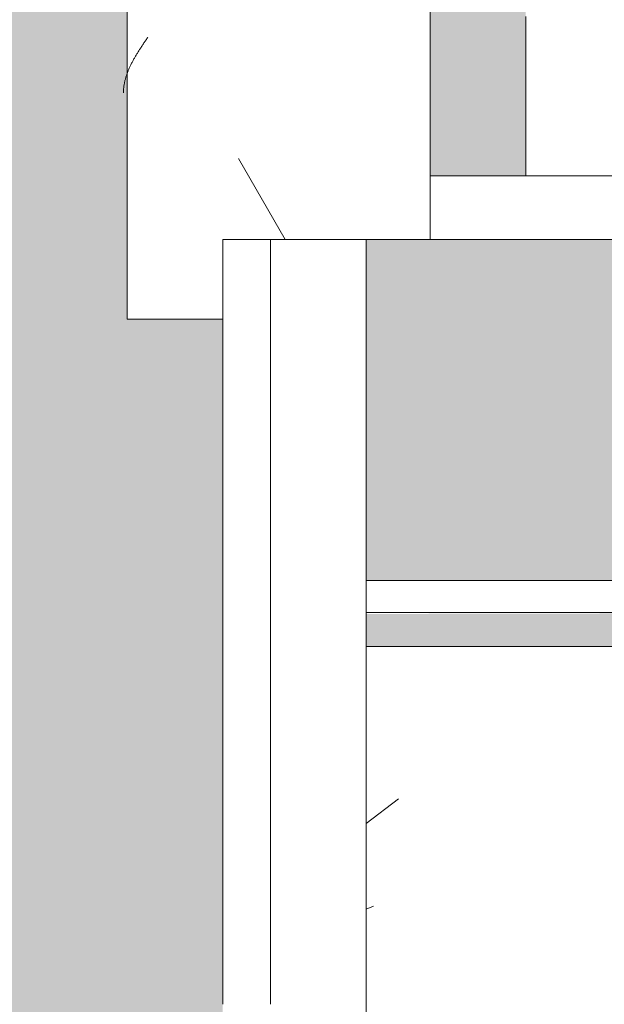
# Model space of a CAD drawing. Header units: millimetres. Extents: x 5980700 to 6194397, y -12939 to 2351883.
# Tile 18 of 124: x 6023785 to 6023968, y -1836 to -1527. Entities that reach past the tile are written whole.
import ezdxf

# ---------------------------------------------------------------- set-up
doc = ezdxf.new("R2010")
doc.units = ezdxf.units.MM
for name, color, linetype, lineweight in [('A-DOOR-FRAM', 31, 'Continuous', 18), ('A-FLOR-PATT', 8, 'Continuous', 18), ('A-GLAZ', 151, 'Continuous', 9), ('A-GLAZ-SILL', 1, 'Continuous', 9), ('A-WALL', 113, 'Continuous', 18), ('A-WALL-PATT', 111, 'Continuous', 25), ('S-COLS', 52, 'Continuous', 9)]:
    doc.layers.add(name, color=color, linetype=linetype, lineweight=lineweight)

# ---------------------------------------------------------------- blocks, each defined once
blk = doc.blocks.new('FX-HRT-JANELA_CORRER-4FLS - 270x190cm-4FLS-ALU-3_0cmFolha 5-V61-PLANTA DE CAIMENTO DE PISOS - TÉRREO')
at = {"layer": 'A-GLAZ', "lineweight": 5}
h = blk.add_hatch(color=251, dxfattribs=at)
h.paths.add_polyline_path([(-1329.999999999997, -17.49999999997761), (-639.9999999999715, -17.49999999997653), (-640.0000000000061, -47.49999999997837), (640.0000000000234, -47.49999999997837), (640.0000000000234, -17.49999999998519), (1329.999999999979, -17.49999999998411), (1329.999999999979, 12.50000000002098), (-1329.999999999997, 12.50000000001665), (-1329.999999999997, -5.501040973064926)])
h.paths.add_polyline_path([(-1329.999999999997, -76.35185185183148), (-1329.999999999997, -77.49999999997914), (-690.000000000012, -77.49999999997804), (-689.9999999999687, -47.49999999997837), (-1329.999999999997, -47.49999999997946), (-1329.999999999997, -57.49999999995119)])
h.paths.add_polyline_path([(689.9999999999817, -77.49999999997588), (1329.999999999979, -77.49999999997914), (1329.999999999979, -47.49999999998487), (690.000000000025, -47.49999999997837), (689.9999999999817, -64.99999999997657)])
at = {"layer": 'A-DOOR-FRAM', "color": 250, "lineweight": 5}
blk.add_line((-1279.99999999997, -17.49999999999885), (-1329.99999999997, -17.49999999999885), dxfattribs=at)
at = {"layer": 'A-GLAZ', "color": 130}
for p, q in [((-1330.000000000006, 12.49999999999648), (-1350.000000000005, 12.49999999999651)), ((-1350.000000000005, 12.49999999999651), (-1350.000000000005, -77.49999999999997)), ((-1330.000000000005, -77.5), (-1330.000000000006, 12.49999999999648))]:
    blk.add_line(p, q, dxfattribs=at)
at = {"layer": 'A-GLAZ', "color": 90, "lineweight": 5}
blk.add_line((1329.999999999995, 12.49999999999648), (-1330.000000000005, 12.49999999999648), dxfattribs=at)
blk = doc.blocks.new('FP_63-PLANTA DE CAIMENTO DE PISOS - TÉRREO')
at = {"layer": 'A-GLAZ-SILL', "lineweight": 5}
for p, q in [((-1303.985438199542, 108.6626156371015), (-1303.758422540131, 108.6579489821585)), ((-1303.758422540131, 108.6579489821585), (-1303.531406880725, 108.6501733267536)), ((-1303.531406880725, 108.6501733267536), (-1303.304391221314, 108.6392918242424)), ((-1303.304391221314, 108.6392918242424), (-1303.077375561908, 108.6253088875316)), ((-1303.077375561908, 108.6253088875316), (-1302.850359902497, 108.6082301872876)), ((-1302.850359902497, 108.6082301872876), (-1302.623344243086, 108.5880626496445)), ((-1302.623344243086, 108.5880626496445), (-1302.396328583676, 108.564814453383)), ((-1302.396328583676, 108.564814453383), (-1302.169312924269, 108.5384950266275)), ((-1302.169312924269, 108.5384950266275), (-1301.942297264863, 108.5091150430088)), ((-1301.942297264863, 108.5091150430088), (-1301.715281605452, 108.4766864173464)), ((-1301.715281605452, 108.4766864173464), (-1301.488265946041, 108.4412223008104)), ((-1301.488265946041, 108.4412223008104), (-1301.261250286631, 108.4027370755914)), ((-1301.261250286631, 108.4027370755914), (-1301.03423462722, 108.3612463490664)), ((-1301.03423462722, 108.3612463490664), (-1300.807218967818, 108.316766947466)), ((-1300.807218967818, 108.316766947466), (-1300.580203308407, 108.2693169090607)), ((-1300.580203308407, 108.2693169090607), (-1300.353187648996, 108.2189154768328)), ((-1300.353187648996, 108.2189154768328), (-1300.126171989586, 108.165583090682)), ((-1300.126171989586, 108.165583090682), (-1299.899156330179, 108.1093413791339)), ((-1299.899156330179, 108.1093413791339), (-1299.672140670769, 108.0502131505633)), ((-1299.672140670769, 108.0502131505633), (-1299.445125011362, 107.9882223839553)), ((-1299.445125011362, 107.9882223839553), (-1299.218109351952, 107.9233942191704)), ((-1299.218109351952, 107.9233942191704), (-1298.991093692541, 107.8557549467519)), ((-1298.991093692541, 107.8557549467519), (-1298.764078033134, 107.7853319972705)), ((-1298.764078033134, 107.7853319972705), (-1298.537062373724, 107.7121539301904)), ((-1298.537062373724, 107.7121539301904), (-1298.310046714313, 107.6362504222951)), ((-1298.310046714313, 107.6362504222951), (-1298.083031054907, 107.5576522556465)), ((-1298.083031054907, 107.5576522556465), (-1297.856015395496, 107.4763913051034)), ((-1297.856015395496, 107.4763913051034), (-1297.62899973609, 107.3925005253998)), ((-1297.62899973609, 107.3925005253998), (-1297.401984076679, 107.3060139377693)), ((-1297.401984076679, 107.3060139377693), (-1297.174968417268, 107.2169666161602)), ((-1297.174968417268, 107.2169666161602), (-1296.947952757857, 107.1253946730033)), ((-1296.947952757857, 107.1253946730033), (-1296.720937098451, 107.0313352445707)), ((-1296.720937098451, 107.0313352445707), (-1296.493921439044, 106.9348264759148)), ((-1296.493921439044, 106.9348264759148), (-1296.266905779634, 106.8359075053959)), ((-1296.266905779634, 106.8359075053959), (-1296.039890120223, 106.7346184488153)), ((-1296.039890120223, 106.7346184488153), (-1295.812874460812, 106.6310003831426)), ((-1295.812874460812, 106.6310003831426), (-1295.585858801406, 106.5250953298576)), ((-1295.585858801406, 106.5250953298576), (-1295.358843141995, 106.4169462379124)), ((-1295.358843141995, 106.4169462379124), (-1295.131827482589, 106.3065969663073)), ((-1295.131827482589, 106.3065969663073), (-1294.904811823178, 106.194092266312)), ((-1294.904811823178, 106.194092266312), (-1294.677796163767, 106.0794777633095)), ((-1294.677796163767, 106.0794777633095), (-1294.450780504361, 105.9627999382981)), ((-1294.450780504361, 105.9627999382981), (-1294.22376484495, 105.844106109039)), ((-1294.22376484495, 105.844106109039), (-1293.99674918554, 105.7234444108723)), ((-1293.99674918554, 105.7234444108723), (-1293.769733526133, 105.6008637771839)), ((-1293.769733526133, 105.6008637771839), (-1293.542717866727, 105.4764139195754)), ((-1293.542717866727, 105.4764139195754), (-1293.315702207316, 105.350145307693)), ((-1293.315702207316, 105.350145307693), (-1293.088686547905, 105.2221091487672)), ((-1293.088686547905, 105.2221091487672), (-1292.861670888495, 105.0923573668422)), ((-1292.861670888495, 105.0923573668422), (-1292.634655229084, 104.9609425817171)), ((-1292.634655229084, 104.9609425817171), (-1292.407639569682, 104.8279180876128)), ((-1292.407639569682, 104.8279180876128), (-1292.180623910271, 104.6933378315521)), ((-1292.180623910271, 104.6933378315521), (-1291.95360825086, 104.5572563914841)), ((-1291.95360825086, 104.5572563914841), (-1291.72659259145, 104.4197289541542)), ((-1291.72659259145, 104.4197289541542), (-1291.499576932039, 104.2808112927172)), ((-1291.499576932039, 104.2808112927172), (-1291.272561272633, 104.1405597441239)), ((-1291.272561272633, 104.1405597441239), (-1291.045545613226, 103.9990311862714)), ((-1291.045545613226, 103.9990311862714), (-1290.818529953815, 103.85628301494)), ((-1290.818529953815, 103.85628301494), (-1290.591514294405, 103.7123731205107)), ((-1290.591514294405, 103.7123731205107), (-1290.364498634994, 103.5673598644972)), ((-1290.364498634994, 103.5673598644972), (-1290.137482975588, 103.4213020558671)), ((-1290.137482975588, 103.4213020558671), (-1289.910467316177, 103.2742589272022)), ((-1289.910467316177, 103.2742589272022), (-1289.683451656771, 103.1262901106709)), ((-1289.683451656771, 103.1262901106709), (-1289.45643599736, 102.9774556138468)), ((-1289.45643599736, 102.9774556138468), (-1289.229420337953, 102.8278157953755)), ((-1289.229420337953, 102.8278157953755), (-1289.002404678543, 102.6774313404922)), ((-1289.002404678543, 102.6774313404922), (-1288.775389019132, 102.5263632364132)), ((-1288.775389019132, 102.5263632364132), (-1288.548373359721, 102.3746727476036)), ((-1288.548373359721, 102.3746727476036), (-1288.321357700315, 102.2224213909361)), ((-1288.321357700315, 102.2224213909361), (-1288.094342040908, 102.0696709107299)), ((-1288.094342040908, 102.0696709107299), (-1287.867326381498, 101.9164832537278)), ((-1287.867326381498, 101.9164832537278), (-1287.640310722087, 101.7629205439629)), ((-1287.640310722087, 101.7629205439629), (-1287.413295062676, 101.6090450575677)), ((-1287.413295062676, 101.6090450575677), (-1287.186279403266, 101.4549191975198)), ((-1287.186279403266, 101.4549191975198), (-1286.959263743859, 101.3006054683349)), ((-1286.959263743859, 101.3006054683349), (-1286.732248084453, 101.1461664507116)), ((-1286.732248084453, 101.1461664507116), (-1286.505232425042, 100.9916647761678))]:
    blk.add_line(p, q, dxfattribs=at)
at = {"layer": 'A-GLAZ-SILL', "color": 90, "lineweight": 5}
blk.add_line((1374.999999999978, 107.4999999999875), (-1375.000000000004, 107.4999999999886), dxfattribs=at)
blk = doc.blocks.new('CC_PEITORIL - PEITORIL-V62-PLANTA DE CAIMENTO DE PISOS - TÉRREO')
at = {"layer": 'A-GLAZ-SILL', "lineweight": 5}
h = blk.add_hatch(dxfattribs=at)
h.set_pattern_fill('FP_84', color=256, style=0, pattern_type=2)
h.set_pattern_definition([(270, (245.842, -16549.116), (101.6, -406.4), [33.528, -271.272, 33.528, -271.272, -1625.6]), (270, (245.842, -16549.116), (101.6, -406.4), [-609.6, 33.528, -576.072, 33.528, -271.272, -711.2]), (270, (245.842, -16549.116), (101.6, -406.4), [-1524, 33.528, -169.672, 33.528, -474.472]), (29.99999999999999, (296.642, -16701.516), (301.1527240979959, 291.1881810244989), [33.528, -271.272, 33.528, -271.272, -1625.6]), (29.99999999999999, (296.642, -16701.516), (301.1527240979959, 291.1881810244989), [-609.6, 33.528, -576.072, 33.528, -271.272, -711.2]), (29.99999999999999, (296.642, -16701.516), (301.1527240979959, 291.1881810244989), [-1524, 33.528, -169.672, 33.528, -474.472]), (150, (499.842, -16752.316), (-402.7527240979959, 115.211818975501), [33.528, -271.272, 33.528, -271.272, -1625.6]), (150, (499.842, -16752.316), (-402.7527240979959, 115.211818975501), [-609.6, 33.528, -576.072, 33.528, -271.272, -711.2]), (150, (499.842, -16752.316), (-402.7527240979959, 115.211818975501), [-1524, 33.528, -169.672, 33.528, -474.472])])
h.paths.add_polyline_path([(-1375.000000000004, 77.50000000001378), (-1350.000000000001, 77.50000000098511), (-1350.000000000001, 12.50000000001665), (1349.999999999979, 12.50000000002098), (1349.999999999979, 77.50000000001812), (1374.999999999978, 77.50000000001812), (1374.999999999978, 100.9916647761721), (-1375.000000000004, 100.9916647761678)])
h = blk.add_hatch(dxfattribs=at)
h.set_pattern_fill('FP_85', color=256, style=0, pattern_type=2)
h.set_pattern_definition([(126.87, (1833.342, -17184.116), (3175.008507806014, -4762.494328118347), [793.75, -7143.75]), (116.565, (1357.092, -18136.616), (-1587.499067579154, 1587.501456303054), [1774.879, -1774.879]), (108.435, (563.342, -18136.616), (-1587.502903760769, 3174.997452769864), [1004.024, -4016.092])])
h.paths.add_polyline_path([(-1375.000000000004, 77.50000000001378), (-1350.000000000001, 77.50000000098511), (-1350.000000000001, 12.50000000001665), (1349.999999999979, 12.50000000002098), (1349.999999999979, 77.50000000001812), (1374.999999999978, 77.50000000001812), (1374.999999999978, 100.9916647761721), (-1375.000000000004, 100.9916647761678)])
at = {"layer": 'A-GLAZ-SILL', "color": 90, "lineweight": 5}
for q in [(-1375.000000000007, 107.4999999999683), (-1375.000000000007, 77.5000000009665)]:
    blk.add_line((-1375.000000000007, 100.9916647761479), q, dxfattribs=at)
at = {"layer": 'A-GLAZ', "color": 90, "lineweight": 5}
blk.add_blockref('FP_63-PLANTA DE CAIMENTO DE PISOS - TÉRREO', (0, 0), dxfattribs=at)
blk = doc.blocks.new('_ARQPWR_Pilar perfil I - _TP01-V75-PLANTA DE CAIMENTO DE PISOS - TÉRREO')
at = {"layer": 'S-COLS', "lineweight": 5}
h = blk.add_hatch(color=256, dxfattribs=at)
h.paths.add_polyline_path([(-16.05000000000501, -112.2999999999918), (-16.04583271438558, -112.299467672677), (-5.346365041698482, -112.2999999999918)])
h.paths.add_polyline_path([(5.349999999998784, -122.9999999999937), (127.9999999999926, -122.9999999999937), (127.9999999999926, -112.2999999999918), (16.04999999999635, -112.2999999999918), (8.483957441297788, -109.1660425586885), (5.349999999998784, -101.5999999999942), (5.349999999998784, 101.6000000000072), (8.483957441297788, 109.1660425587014), (16.05000000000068, 112.3000000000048), (127.9999999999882, 112.3000000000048), (127.9999999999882, 123.0000000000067), (-128.0000000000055, 122.5007888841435), (-127.9963650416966, 112.3000000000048), (-16.04379473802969, 112.2974296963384), (-8.480322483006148, 109.1572669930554), (-5.350000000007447, 101.6000000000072), (-5.352570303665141, -101.6062052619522), (-8.483957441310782, -109.1660425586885), (-16.05000000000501, -112.2999999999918), (-128.0000000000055, -112.3075216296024), (-127.9661199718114, -122.9999999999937), (-5.346365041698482, -122.9999999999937)])
at = {"layer": 'S-COLS', "color": 90, "lineweight": 5}
for p, q in [((127.9999999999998, 123.0000000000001), (-128.0000000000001, 123.0000000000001)), ((-128.0000000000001, 123.0000000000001), (-128.0000000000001, 112.3000000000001)), ((127.9999999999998, 112.3000000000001), (127.9999999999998, 123.0000000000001)), ((-128.0000000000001, 112.3000000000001), (-16.05000000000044, 112.3000000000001)), ((16.04999999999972, 112.3000000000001), (127.9999999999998, 112.3000000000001)), ((-5.350000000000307, 101.6000000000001), (-5.350000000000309, -101.5999999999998)), ((5.349999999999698, -101.6), (5.349999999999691, 101.6)), ((-16.05000000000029, -112.3), (-128.0000000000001, -112.3)), ((-128.0000000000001, -112.3), (-128.0000000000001, -123)), ((127.9999999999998, -112.3), (16.04999999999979, -112.3)), ((127.9999999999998, -123), (127.9999999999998, -112.3)), ((-128.0000000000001, -123), (127.9999999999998, -123))]:
    blk.add_line(p, q, dxfattribs=at)
for centre, radius, start, end in [((-16.05000000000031, 101.6000000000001), 10.70000000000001, 3.307776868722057e-13, 90.00000000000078), ((16.04999999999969, 101.6000000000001), 10.69999999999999, 90.00000000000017, 180.0000000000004), ((-16.05000000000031, -101.6), 10.7, 270, 7.887775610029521e-13), ((16.04999999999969, -101.6), 10.70000000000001, 180.0000000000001, 270.0000000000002)]:
    blk.add_arc(centre, radius, start, end, dxfattribs=at)
blk = doc.blocks.new('FX-PNC-PILAR-TP2 - FX-PNC-PILAR-TP01-4296264-PLANTA DE CAIMENTO DE PISOS - TÉRREO')
at = {"layer": 'A-WALL-PATT', "lineweight": 5}
h = blk.add_hatch(dxfattribs=at)
h.set_pattern_fill('FP_108', color=135, style=0, pattern_type=2)
h.set_pattern_definition([(49.99999999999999, (2e-05, -3e-05), (364.3679291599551, -31.87829433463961), [38.1, -419.1]), (355, (2e-05, -3e-05), (-70.48585119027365, 382.1133031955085), [30.48, -335.28]), (100.451, (30.364, -2.657), (293.8850033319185, 350.2333756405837), [32.38, -356.18]), (46.184, (2e-05, 101.6), (542.1584806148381, -84.08582678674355), [57.15, -628.65]), (96.636, (45.18, 94.59299999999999), (474.8048986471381, 494.8554198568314), [48.57, -534.27]), (351.184, (2e-05, 101.6), (474.8101998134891, 494.8500824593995), [45.72, -502.92]), (21, (50.8, 76.2), (303.2284677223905, -204.530461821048), [38.1, -419.1]), (326, (50.8, 76.2), (123.6038908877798, 368.3760440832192), [30.48, -335.28]), (71.45100000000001, (76.069, 59.15600000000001), (426.8341253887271, 163.8427355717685), [32.38, -356.18]), (37.50000000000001, (2e-05, -3e-05), (6.176645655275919, 169.1101515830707), [16.764, -314.452, 16.764, -323.596, -336.55]), (37.50000000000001, (2e-05, -3e-05), (6.176645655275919, 169.1101515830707), [-671.576, 16.764, -319.786]), (7.499999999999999, (2e-05, -3e-05), (133.63887623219, 200.3614940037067), [16.764, -177.292, 16.764, -306.832, -128.27]), (7.499999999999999, (2e-05, -3e-05), (133.63887623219, 200.3614940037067), [-517.6519999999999, 16.764, -111.506]), (327.5, (-113.284, -3e-05), (271.1818188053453, -11.45836264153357), [16.764, -110.236, 16.764, -379.476, -525.78]), (327.5, (-113.284, -3e-05), (271.1818188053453, -11.45836264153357), [-523.24, 16.764, -509.016]), (317.5, (-164.084, -3e-05), (296.2585102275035, 50.85284694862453), [16.764, -148.336, 16.764, -246.38, -373.38]), (317.5, (-164.084, -3e-05), (296.2585102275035, 50.85284694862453), [-428.244, 16.764, -356.616])])
h.paths.add_polyline_path([(-16458.96301173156, -1968.841821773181), (-16315.61664668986, -1968.841821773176), (-16315.61664668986, -1702.841821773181), (-16581.61301173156, -1702.852016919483), (-16581.61301173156, -1712.841821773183), (-16325.61664668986, -1712.841821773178), (-16325.61664668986, -1723.54182177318), (-16437.5666466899, -1723.541821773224), (-16445.13268924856, -1726.675779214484), (-16448.26664668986, -1734.241821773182), (-16448.26664668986, -1937.441821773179), (-16445.13268924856, -1945.007864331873), (-16437.56664668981, -1948.141821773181), (-16325.61664668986, -1948.141821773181), (-16325.61664668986, -1958.841821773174), (-16581.61301173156, -1958.853541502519), (-16581.61301173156, -1968.841821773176), (-16460.28390427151, -1968.841821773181)])
h.paths.add_polyline_path([(-16491.61587018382, -1948.141821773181), (-16469.66044142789, -1948.139251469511), (-16462.10060413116, -1945.007864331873), (-16458.96664668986, -1937.441821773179), (-16459.61571052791, -1732.674843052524), (-16462.10060413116, -1726.675779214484), (-16471.61587018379, -1723.54182177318), (-16581.61301173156, -1723.54182177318), (-16581.61301173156, -1948.141821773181), (-16543.6148292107, -1948.141821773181)])
at = {"layer": 'A-WALL', "color": 130, "lineweight": 9}
for p, q in [((-16447.29821606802, -1702.84182177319), (-16581.61301173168, -1702.84182177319)), ((-16581.61301173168, -1702.84182177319), (-16581.61301173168, -1712.84182177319)), ((-16581.61301173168, -1723.541821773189), (-16581.61301173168, -1948.141821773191))]:
    blk.add_line(p, q, dxfattribs=at)
blk = doc.blocks.new('BE-PMSa-MOD-ARQ-CONEXAODOFUTURO-EX-000-R_rvt-1-PLANTA DE CAIMENTO DE PISOS - TÉRREO')
at = {"layer": 'A-FLOR-PATT', "lineweight": 5}
h = blk.add_hatch(dxfattribs=at)
h.set_pattern_fill('FP_2', color=135, style=0, pattern_type=2)
h.set_pattern_definition([(0, (0, 0), (812.8, 203.2), [33.528, -576.072, 33.528, -576.072, -3251.2]), (0, (0, 0), (812.8, 203.2), [-1219.2, 33.528, -1185.672, 33.528, -576.072, -1422.4]), (0, (0, 0), (812.8, 203.2), [-3048, 33.528, -372.872, 33.528, -982.472]), (120, (304.8, 101.6), (-582.3763620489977, 602.3054481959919), [33.52799999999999, -576.0719999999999, 33.52799999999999, -576.0719999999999, -3251.199999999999]), (120, (304.8, 101.6), (-582.3763620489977, 602.3054481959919), [-1219.2, 33.52799999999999, -1185.672, 33.52799999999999, -576.0719999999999, -1422.4]), (120, (304.8, 101.6), (-582.3763620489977, 602.3054481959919), [-3048, 33.52799999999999, -372.8719999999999, 33.52799999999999, -982.4719999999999]), (240, (406.4, 508), (-230.4236379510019, -805.5054481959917), [33.528, -576.072, 33.528, -576.072, -3251.2]), (240, (406.4, 508), (-230.4236379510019, -805.5054481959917), [-1219.2, 33.528, -1185.672, 33.528, -576.072, -1422.4]), (240, (406.4, 508), (-230.4236379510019, -805.5054481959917), [-3048, 33.528, -372.872, 33.528, -982.472])])
h.paths.add_polyline_path([(13153.13200708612, -10125.84100563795), (14705.38782324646, -10125.84100563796), (14705.38782324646, -9779.8857164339), (14699.38782324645, -9779.8857164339), (14699.38782324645, -9763.237570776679), (14681.68558745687, -9763.757413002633), (14670.96395493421, -9768.482704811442), (14665.88782324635, -9780.73757077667), (14665.88782324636, -9856.278958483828), (14670.73620676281, -9865.0681674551), (14677.45883342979, -9868.493127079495), (14678.38782324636, -9869.242380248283), (14678.38782324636, -9881.040871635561), (14674.1436913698, -9882.10035906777), (14663.09686027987, -9878.012306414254), (14654.48340806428, -9869.156476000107), (14652.0250349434, -9859.981702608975), (14651.89263271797, -9855.73757077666), (14650.88782324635, -9855.73757077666), (14651.89263271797, -9780.73757077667), (14653.73085252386, -9770.127241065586), (14655.24199762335, -9764.487570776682), (14667.13782324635, -9752.591745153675), (14683.38782324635, -9748.23757077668), (14699.38782324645, -9748.23757077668), (14699.38782324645, -9731.589425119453), (14705.38782324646, -9731.589425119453), (14705.38782324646, -9705.737570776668), (14755.38782324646, -9705.737570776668), (14755.38782324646, -9754.737570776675), (14795.38782324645, -9754.737570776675), (14796.02424042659, -9756.737570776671), (14812.38782324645, -9756.737570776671), (14811.36426821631, -9815.737570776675), (14810.34779546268, -9815.737570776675), (14811.47778338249, -9818.171971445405), (14811.43015556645, -9819.291362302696), (14811.44856252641, -9820.918341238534), (14827.38782324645, -9827.197475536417), (14827.38782324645, -10125.84100563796), (21231.38515489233, -10125.84100563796), (21231.38515489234, 5919.158994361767), (12003.88515489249, 5918.472013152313), (12003.8851548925, 5447.158205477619), (12268.88333741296, 5447.158205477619), (12268.88333741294, 4674.158994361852), (15653.88333741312, 4674.158994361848), (15653.88333741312, 5447.158205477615), (15923.88333741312, 5447.15820547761), (15923.88333741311, 4674.158994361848), (19999.38682609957, 4674.158994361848), (19999.38682609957, 5447.158205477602), (20269.38682609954, 5447.158205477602), (20269.38682609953, 4280.731645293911), (20299.38682609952, 4280.731645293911), (20298.51487451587, 1530.731645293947), (20269.38682609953, 1530.731645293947), (20269.38682609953, 1143.558994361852), (20299.38682609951, 1143.558994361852), (20298.51487451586, -1606.441005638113), (20269.38682609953, -1606.441005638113), (20269.38682609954, -2040.191005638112), (20299.38682609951, -2040.191005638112), (20298.51487451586, -4790.191005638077), (20269.38682609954, -4790.191005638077), (20269.38682609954, -5273.941005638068), (20299.38682609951, -5273.941005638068), (20298.51487451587, -8023.941005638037), (20269.38682609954, -8023.941005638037), (20269.38682609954, -9308.841005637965), (19999.38682609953, -9308.841005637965), (19999.38682609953, -8513.841794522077), (19913.38333741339, -8513.841794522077), (19913.38333741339, -8347.825683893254), (19635.38599049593, -8347.825683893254), (19635.38599049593, -8377.825683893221), (16285.38599049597, -8376.953732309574), (16285.38599049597, -8347.825683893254), (15971.88333741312, -8347.825683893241), (15971.88333741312, -8513.84179452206), (15921.38515489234, -8513.84179452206), (15921.38515489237, -9312.594001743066), (15651.38515489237, -9312.594001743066), (15651.3851548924, -8513.84179452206), (15603.38515489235, -8513.841794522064), (15603.38515489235, -8377.825683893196), (12316.88333741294, -8377.82568389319), (12316.88333741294, -8513.841794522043), (12268.88333741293, -8513.841794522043), (12268.88333741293, -9312.59400174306), (11998.88333741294, -9312.59400174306), (11998.88333741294, -8513.841794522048), (11950.88333741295, -8513.841794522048), (11950.88333741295, -8347.825683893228), (11867.63333741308, -8347.825683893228), (11867.63333741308, -8377.82568389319), (8517.633337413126, -8376.953732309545), (8517.633337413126, -8347.825683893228), (8434.383337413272, -8347.825683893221), (8434.383337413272, -8468.841794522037), (8419.38333741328, -8468.841794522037), (8419.38333741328, -8498.841794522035), (8434.383337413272, -8498.841794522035), (8434.383337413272, -8513.841794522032), (8386.383337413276, -8513.841794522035), (8386.383337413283, -9312.594001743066), (8116.383337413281, -9312.594001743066), (8116.383337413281, -9125.841005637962), (2121.38333741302, -9125.841005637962), (2121.38333741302, -9312.594001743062), (1851.383337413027, -9312.594001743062), (1851.383337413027, -9125.841005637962), (-4143.616662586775, -9125.841005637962), (-4143.616662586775, -9312.594001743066), (-4413.616662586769, -9312.594001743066), (-4413.616662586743, -8513.841794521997), (-4461.61666258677, -8513.841794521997), (-4461.61666258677, -8498.841794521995), (-4446.616662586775, -8498.841794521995), (-4446.616662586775, -8468.841794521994), (-4461.61666258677, -8468.841794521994), (-4461.61666258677, -8347.825683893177), (-4547.366662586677, -8347.825683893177), (-4547.366662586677, -8377.825683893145), (-7897.36666258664, -8376.953732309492), (-7897.36666258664, -8347.825683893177), (-7983.116662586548, -8347.825683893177), (-7983.116662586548, -8513.841794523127), (-8031.114845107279, -8513.841794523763), (-8031.114845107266, -9308.841005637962), (-8301.114845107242, -9308.841005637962), (-8301.114845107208, -8513.84179452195), (-8349.116662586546, -8513.841794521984), (-8349.116662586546, -8347.825683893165), (-8354.864845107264, -8347.825683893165), (-8354.864845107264, -8377.825683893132), (-11704.86484510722, -8376.953732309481), (-11704.86484510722, -8347.825683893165), (-11710.61666258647, -8347.825683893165), (-11710.61666258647, -8513.841794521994), (-11758.61484510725, -8513.841794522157), (-11758.61484510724, -9308.841005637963), (-12028.61484510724, -9308.841005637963), (-12028.61484510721, -8513.841794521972), (-12076.61666258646, -8513.841794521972), (-12076.61666258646, -8347.825683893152), (-12498.61666258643, -8347.825683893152), (-12498.61666258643, -8377.82568389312), (-15848.61666258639, -8376.953732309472), (-15848.61666258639, -8347.825683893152), (-16270.61666258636, -8347.82568389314), (-16270.61666258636, -8513.841794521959), (-16356.6158860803, -8513.84179452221), (-16356.61588608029, -9308.841005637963), (-16626.61588608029, -9308.841005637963), (-16626.61588608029, -7987.079408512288), (-16656.61588608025, -7987.079408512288), (-16655.74393449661, -5237.079408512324), (-16626.61588608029, -5237.079408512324), (-16626.61588608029, -4803.341005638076), (-16656.61588608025, -4803.341005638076), (-16655.7439344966, -2053.341005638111), (-16626.61588608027, -2053.341005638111), (-16626.61588608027, -1620.841794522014), (-16656.61588608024, -1620.841794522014), (-16655.74393449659, 1129.158205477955), (-16626.61588608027, 1129.158205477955), (-16626.61588608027, 1534.158205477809), (-16656.61588608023, 1534.158205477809), (-16655.74393449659, 4284.158205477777), (-16626.61588608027, 4284.158205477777), (-16626.61588608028, 5479.158994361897), (-16356.61588608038, 5479.158994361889), (-16356.61588608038, 4674.158994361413), (-12028.61666258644, 4674.158994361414), (-12028.61666258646, 5447.158205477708), (-11733.61666258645, 5446.941285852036), (-11733.61666258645, 4674.158994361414), (-8301.114845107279, 4674.158994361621), (-8301.114845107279, 5447.158205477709), (-8031.114845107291, 5447.158205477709), (-8031.114845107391, 5919.158994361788), (-17588.61484510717, 5919.158994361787), (-17588.6148451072, -10125.84100563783), (8442.166919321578, -10125.84100563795)])
h.paths.add_polyline_path([(14664.88301377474, -9780.73757077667), (14665.63226694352, -9779.779781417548), (14664.44050548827, -9775.73581322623)])
h.paths.add_polyline_path([(-16089.6590788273, -8758.10531785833), (-16115.54098333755, -8754.697900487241), (-16139.6590788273, -8744.707858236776), (-16160.36975694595, -8728.815995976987), (-16176.26161920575, -8708.105317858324), (-16186.2516614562, -8683.987222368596), (-16189.6590788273, -8658.105317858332), (-16186.2516614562, -8632.223413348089), (-16176.26161920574, -8608.105317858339), (-16160.36975694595, -8587.39463973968), (-16139.6590788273, -8571.502777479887), (-16115.54098333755, -8561.512735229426), (-16089.6590788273, -8558.105317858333), (-16063.77717431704, -8561.512735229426), (-16039.65907882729, -8571.502777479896), (-16018.94840070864, -8587.394639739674), (-16003.05653844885, -8608.105317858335), (-15993.06649619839, -8632.22341334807), (-15989.6590788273, -8658.105317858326), (-15993.06649619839, -8683.987222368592), (-16003.05653844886, -8708.10531785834), (-16018.94840070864, -8728.815995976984), (-16039.65907882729, -8744.707858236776), (-16063.77717431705, -8754.697900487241)])
h.paths.add_polyline_path([(19732.71217533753, -8754.668450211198), (19706.83027082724, -8751.260990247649), (19682.71217533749, -8741.270823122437), (19660.00862136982, -8722.781563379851), (19646.10963495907, -8704.667825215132), (19636.11959270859, -8680.54942825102), (19632.71217533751, -8648.664394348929), (19632.71217533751, -8622.782813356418), (19636.11959270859, -8596.901232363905), (19646.10963495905, -8572.783438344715), (19662.00149721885, -8552.073019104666), (19682.71217533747, -8536.181355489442), (19706.83027082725, -8526.191438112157), (19732.7121753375, -8522.784063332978), (19758.59407984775, -8526.191438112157), (19782.71217533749, -8536.181355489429), (19803.42285345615, -8552.073019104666), (19819.31471571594, -8572.783438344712), (19829.30475796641, -8596.901232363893), (19832.7121753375, -8628.39034617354), (19832.7121753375, -8654.66720021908), (19827.88084468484, -8683.987101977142), (19816.67739151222, -8708.104895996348), (19803.42285345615, -8725.378762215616), (19782.71217533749, -8741.27082312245), (19758.59407984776, -8751.260990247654)])
h.paths.add_polyline_path([(15648.38515489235, -8468.841794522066), (15650.88333741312, -8468.841794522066), (15650.88333741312, -8347.825683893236), (15648.38515489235, -8347.825683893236), (15648.38515489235, -8375.919436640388)])
h.paths.add_polyline_path([(-15957.766248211, 4689.65210732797), (-15964.016248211, 4691.326789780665), (-15966.60508297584, 4693.313272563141), (-15969.84032103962, 4698.916869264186), (-15969.84032103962, 4705.387345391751), (-15966.60508297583, 4710.990942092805), (-15961.00148627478, 4714.226180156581), (-15954.53101014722, 4714.226180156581), (-15948.92741344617, 4710.990942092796), (-15945.69217538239, 4705.387345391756), (-15945.69217538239, 4698.916869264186), (-15948.92741344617, 4693.313272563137), (-15954.53101014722, 4690.078034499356)])
h.paths.add_polyline_path([(19572.98503538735, 4699.192323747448), (19566.73503538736, 4700.867006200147), (19564.14620062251, 4702.853488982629), (19560.91096255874, 4708.45708568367), (19560.91096255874, 4714.927561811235), (19564.14620062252, 4720.531158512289), (19569.74979732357, 4723.766396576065), (19576.22027345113, 4723.766396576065), (19581.82387015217, 4720.53115851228), (19585.05910821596, 4714.927561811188), (19585.05910821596, 4708.457085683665), (19581.82387015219, 4702.853488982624), (19576.22027345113, 4699.618250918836)])
h.paths.add_polyline_path([(19732.7121753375, 4730.240264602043), (19706.83027082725, 4733.647681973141), (19682.7121753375, 4743.637724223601), (19662.00149721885, 4759.529586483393), (19646.10963495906, 4780.240264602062), (19636.11959270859, 4804.358360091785), (19632.71217533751, 4830.240264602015), (19636.11959270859, 4856.122169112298), (19646.10963495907, 4880.240264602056), (19662.00149721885, 4900.950942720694), (19682.7121753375, 4916.84280498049), (19706.83027082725, 4926.832847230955), (19732.7121753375, 4930.240264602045), (19758.59407984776, 4926.832847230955), (19782.71217533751, 4916.842804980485), (19803.42285345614, 4900.950942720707), (19819.31471571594, 4880.240264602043), (19829.30475796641, 4856.122169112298), (19832.7121753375, 4830.24026460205), (19829.30475796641, 4804.358360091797), (19819.31471571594, 4780.240264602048), (19803.42285345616, 4759.529586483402), (19782.71217533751, 4743.63772422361), (19758.59407984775, 4733.647681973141)])
h.paths.add_polyline_path([(-16089.6590788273, 4736.408178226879), (-16115.54098333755, 4739.815595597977), (-16139.6590788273, 4749.805637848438), (-16160.36975694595, 4765.697500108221), (-16176.26161920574, 4786.408178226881), (-16186.2516614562, 4810.526273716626), (-16189.6590788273, 4836.408178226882), (-16186.2516614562, 4862.29008273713), (-16176.26161920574, 4886.408178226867), (-16160.36975694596, 4907.118856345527), (-16139.6590788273, 4923.010718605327), (-16115.54098333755, 4933.000760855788), (-16089.6590788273, 4936.408178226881), (-16063.77717431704, 4933.000760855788), (-16039.6590788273, 4923.010718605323), (-16018.94840070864, 4907.118856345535), (-16003.05653844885, 4886.408178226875), (-15993.06649619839, 4862.29008273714), (-15989.6590788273, 4836.408178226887), (-15993.06649619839, 4810.526273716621), (-16003.05653844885, 4786.408178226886), (-16018.94840070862, 4765.697500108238), (-16039.6590788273, 4749.805637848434), (-16063.77717431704, 4739.815595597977)])
at = {"layer": 'A-WALL-PATT', "lineweight": 5}
h = blk.add_hatch(dxfattribs=at)
h.set_pattern_fill('FP_9', color=135, style=0, pattern_type=2)
h.set_pattern_definition([(49.99999999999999, (0, 0), (728.73650110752, -63.75582262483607), [76.2, -838.2]), (355, (0, 0), (-140.9716152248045, 764.2276025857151), [60.96, -670.56]), (100.451, (60.728, -5.313), (587.770006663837, 700.4667512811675), [64.76, -712.36]), (46.184, (0, 203.2), (1084.316239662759, -168.1709612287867), [114.3, -1257.3]), (96.636, (90.36, 189.186), (949.6099128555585, 989.7098464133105), [97.14, -1068.54]), (351.184, (0, 203.2), (949.620552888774, 989.7011531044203), [91.44, -1005.84]), (21, (101.6, 152.4), (606.4578690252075, -409.0605652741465), [76.2, -838.2]), (326, (101.6, 152.4), (247.208340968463, 736.752917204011), [60.96, -670.56]), (71.45100000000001, (152.138, 118.312), (853.6682507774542, 327.6854711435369), [64.76, -712.36]), (37.50000000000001, (0, 0), (12.35469342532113, 338.2201185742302), [33.528, -628.904, 33.528, -647.192, -673.1]), (37.50000000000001, (0, 0), (12.35469342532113, 338.2201185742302), [-1343.152, 33.528, -639.572]), (7.499999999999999, (0, 0), (267.2788744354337, 400.7221270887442), [33.528, -354.584, 33.528, -613.664, -256.54]), (7.499999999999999, (0, 0), (267.2788744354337, 400.7221270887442), [-1035.304, 33.528, -223.012]), (327.5, (-226.568, 0), (542.363331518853, -22.91534459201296), [33.528, -220.472, 33.528, -758.952, -1051.56]), (327.5, (-226.568, 0), (542.363331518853, -22.91534459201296), [-1046.48, 33.528, -1018.032]), (317.5, (-328.168, 0), (592.5169587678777, 101.7071067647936), [33.528, -296.672, 33.528, -492.76, -746.76]), (317.5, (-328.168, 0), (592.5169587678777, 101.7071067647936), [-856.488, 33.528, -713.232])])
h.paths.add_polyline_path([(-16626.61588608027, -1835.841005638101), (-16611.61588608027, -1835.046409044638), (-16611.61588608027, -1595.841794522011), (-16626.61588608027, -1595.841794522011), (-16626.61588608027, -1835.046409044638)])
h.paths.add_polyline_path([(-16626.61588608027, 1104.158205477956), (-16611.61588608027, 1104.158205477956), (-16611.61588608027, 1349.658913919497), (-16626.61588608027, 1349.658913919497), (-16626.61588608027, 1129.158205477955)])
h = blk.add_hatch(color=57, dxfattribs=at)
h.paths.add_polyline_path([(-16581.61302762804, -1702.84179452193), (-16491.6158860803, -1702.84179452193), (-16491.6158860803, -1595.841794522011), (-16581.61588608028, -1595.841794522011), (-16581.61460212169, -1643.904017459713)])
h.paths.add_polyline_path([(-16543.61484510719, 1104.158205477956), (-16491.6158860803, 1104.158205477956), (-16491.6158860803, 1211.158205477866), (-16581.61588608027, 1211.158205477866), (-16581.61588608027, 1104.158205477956), (-16561.61588608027, 1104.158205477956)])
at = {"layer": 'A-WALL', "color": 130, "lineweight": 9}
for p, q in [((-16626.6158860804, -1595.841794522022), (-16626.6158860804, -1835.84100563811)), ((-16561.6158860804, -1595.841794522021), (-16626.6158860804, -1595.841794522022))]:
    blk.add_line(p, q, dxfattribs=at)
at = {"layer": 'A-WALL', "color": 90, "lineweight": 5}
for p, q in [((-16611.6158860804, -1835.84100563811), (-16611.6158860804, -1595.841794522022)), ((-16581.6158860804, -1702.84179452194), (-16581.6158860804, -1595.841794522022))]:
    blk.add_line(p, q, dxfattribs=at)
at = {"layer": 'A-WALL', "color": 250, "lineweight": 5}
for p, q in [((-16581.61302762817, -1702.84179452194), (-16491.6158860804, -1702.84179452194)), ((-16581.61302762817, -1712.84179452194), (-16581.61302762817, -1702.84179452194)), ((-16581.61302762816, -1835.84100563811), (-16581.61302762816, -1723.541794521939))]:
    blk.add_line(p, q, dxfattribs=at)
at = {"layer": 'A-GLAZ', "color": 250, "lineweight": 5, "rotation": 89.99999999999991}
for name in ['CC_PEITORIL - PEITORIL-V62-PLANTA DE CAIMENTO DE PISOS - TÉRREO', 'FX-HRT-JANELA_CORRER-4FLS - 270x190cm-4FLS-ALU-3_0cmFolha 5-V61-PLANTA DE CAIMENTO DE PISOS - TÉRREO']:
    blk.add_blockref(name, (-16549.1158860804, -245.8417945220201), dxfattribs=at)
at = {"layer": 'A-WALL', "color": 250, "lineweight": 5}
blk.add_blockref('FX-PNC-PILAR-TP2 - FX-PNC-PILAR-TP01-4296264-PLANTA DE CAIMENTO DE PISOS - TÉRREO', (-1.589655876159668e-05, 2.72512435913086e-05), dxfattribs=at)
at = {"layer": 'S-COLS', "color": 250, "lineweight": 5}
blk.add_blockref('_ARQPWR_Pilar perfil I - _TP01-V75-PLANTA DE CAIMENTO DE PISOS - TÉRREO', (-16453.61666258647, -1835.84179452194), dxfattribs=at)

msp = doc.modelspace()

# ---------------------------------------------------------------- block references
at = {"lineweight": 5}
msp.add_blockref('BE-PMSa-MOD-ARQ-CONEXAODOFUTURO-EX-000-R_rvt-1-PLANTA DE CAIMENTO DE PISOS - TÉRREO', (6040474.816446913, 0), dxfattribs=at)

doc.saveas('drawing.dxf')
